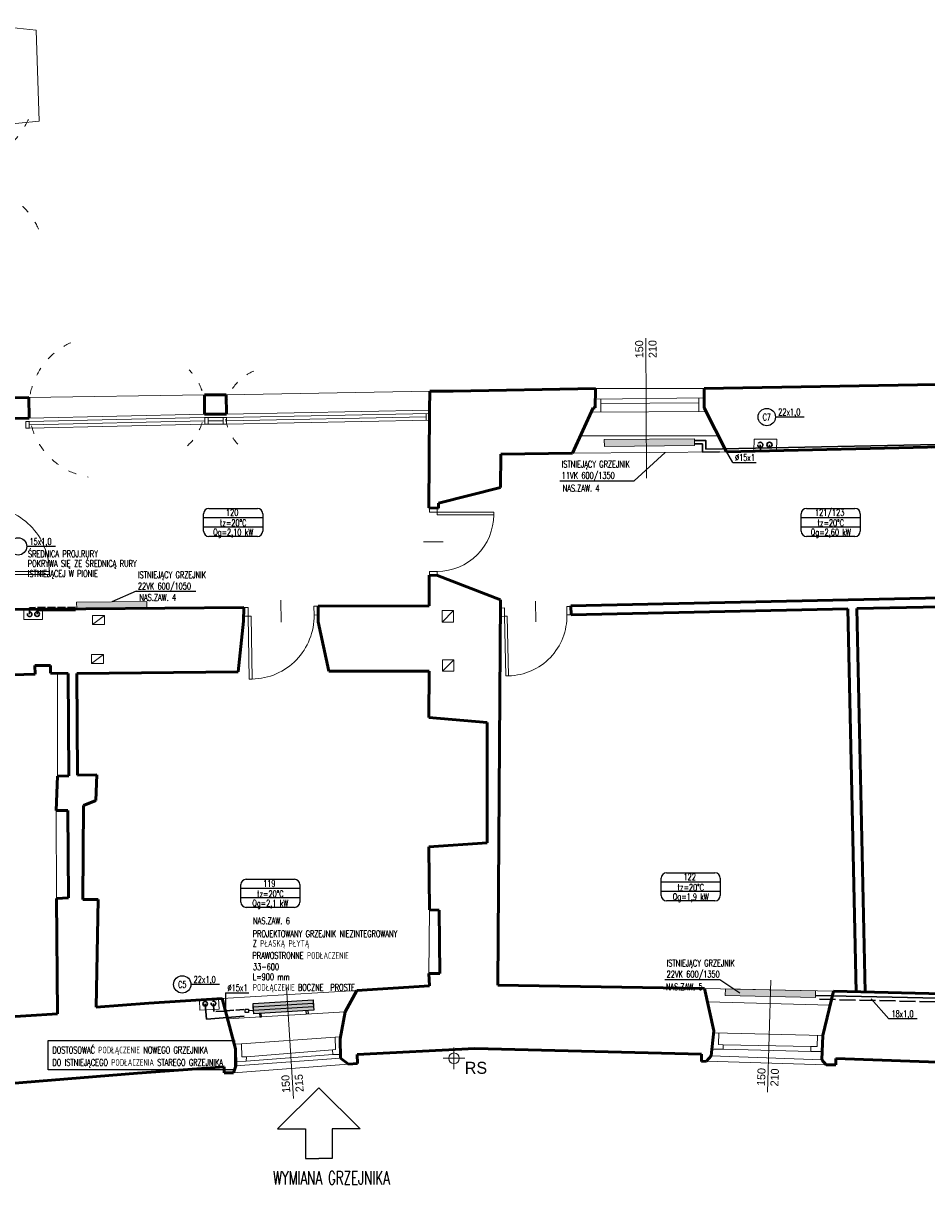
# Model space of a CAD drawing. Header units: millimetres. Extents: x -127811 to -59050, y -244477 to -114521.
# Tile 22 of 30: x -63470 to -62116, y -123759 to -122020. Entities that reach past the tile are written whole.
import ezdxf
from ezdxf.enums import TextEntityAlignment as Align

# ---------------------------------------------------------------- set-up
doc = ezdxf.new("R2010")
doc.units = ezdxf.units.MM
doc.header["$MEASUREMENT"] = 0
for name, pattern in [('ACAD_ISO02W100', [15, 12, -3]), ('KRESKOWA', [19.05, 12.7, -6.35]), ('XREF$0$ACAD_ISO03W100', [30, 12, -18])]:
    doc.linetypes.add(name, pattern=pattern)
for name, color, linetype, lineweight in [('grzejniki', 142, 'Continuous', 0), ('XREF$0$arch C', 8, 'Continuous', 13), ('XREF$0$arch drzwi', 8, 'Continuous', 13), ('XREF$0$arch N', 8, 'XREF$0$ACAD_ISO03W100', 13), ('XREF$0$arch P', 8, 'Continuous', 50), ('XREF$0$opis', 8, 'Continuous', 0)]:
    doc.layers.add(name, color=color, linetype=linetype, lineweight=lineweight)
for name, color, linetype in [('TM_co ewen. zasilanie', 172, 'Continuous'), ('TM_co ewent powrot', 172, 'ACAD_ISO02W100'), ('TM_co istn powrot', 84, 'ACAD_ISO02W100'), ('TM_co istn zasilanie', 84, 'Continuous'), ('TM_co odnosniki', 1, 'Continuous'), ('TM_co opis', 2, 'Continuous'), ('TM_co powrot', 240, 'ACAD_ISO02W100'), ('TM_co urzadzenia', 7, 'Continuous'), ('TM_co zasilanie', 240, 'Continuous'), ('TM_odnosniki', 1, 'Continuous'), ('TM_opis', 2, 'Continuous'), ('XREF', 8, 'Continuous')]:
    doc.layers.add(name, color=color, linetype=linetype)
doc.styles.add('TM', font='romans.shx', dxfattribs={"width": 0.65})
doc.styles.add('XREF$0$Standard', font='txt')

# ---------------------------------------------------------------- blocks, each defined once
blk = doc.blocks.new('XREF$0$A$C5C5B553C')
at = {"layer": 'XREF$0$arch drzwi', "color": 0}
for p, q in [((0, 0), (0, -12)), ((6, 0), (0, 0)), ((6, -12), (6, 0)), ((51, 9), (51, -21)), ((96, 0), (96, -12)), ((102, 0), (96, 0)), ((102, -12), (102, 0)), ((0, -12), (6, -12)), ((6, -12), (6, -97.9)), ((6, -12), (10, -12)), ((10, -12), (10, -98)), ((96, -12), (102, -12)), ((10, -98), (6, -98))]:
    blk.add_line(p, q, dxfattribs=at)
blk.add_arc((10, -12), 86, 270, 0.0003, dxfattribs=at)
blk = doc.blocks.new('XREF')
blk.add_line((-63193, -122605.2), (-63193, -122605.3))
at = {"layer": 'XREF$0$arch C'}
for p, q in [((-63547.3, -122019.8), (-63450.1, -122030.1)), ((-63450.1, -122030.1), (-63445.5, -122166.4)), ((-63445.5, -122166.4), (-63527.2, -122174.5)), ((-62535.9, -122700.7), (-62536.7, -122491.4)), ((-62612.5, -122566.9), (-62449.7, -122566.6)), ((-63461, -122580), (-63198.3, -122576.4)), ((-63165.8, -122576), (-62860.3, -122570.9)), ((-62612.8, -122582.8), (-62449.5, -122580.5)), ((-62604.5, -122582.6), (-62604.4, -122602.2)), ((-62457.5, -122580.6), (-62457.4, -122601.2)), ((-62860.8, -122599), (-63165.1, -122605.3)), ((-62618.9, -122602.3), (-62446.4, -122601.1)), ((-62457.5, -122588.2), (-62604.5, -122589.3)), ((-63465.6, -122616.1), (-63465.5, -122626.1)), ((-63198, -122605.3), (-63460.7, -122611)), ((-63460.6, -122616), (-63460.5, -122626)), ((-63197.8, -122610.3), (-63197.6, -122620.3)), ((-63192.8, -122610.3), (-63192.6, -122620.2)), ((-63170.1, -122610.3), (-63170, -122620.4)), ((-63165.1, -122610.3), (-63165, -122620.3)), ((-62865.9, -122614.1), (-62866.1, -122604.1)), ((-62635.1, -122637.7), (-62428.1, -122637.4)), ((-62374.9, -122660.7), (-62374.6, -122642.8)), ((-62374.6, -122642.8), (-62340.5, -122642.8)), ((-62340.5, -122642.8), (-62341.1, -122659.9)), ((-62646.9, -122663.7), (-62415.9, -122661.7)), ((-63440.6, -122912.3), (-63440.8, -122897.2)), ((-63468.9, -122897.4), (-63468.7, -122912.4)), ((-63468.7, -122912.4), (-63440.6, -122912.3)), ((-63365.8, -122920.2), (-63348.1, -122906.7)), ((-62841.9, -122916.4), (-62824.9, -122899.1)), ((-63367.1, -122978.5), (-63349.5, -122964.9)), ((-62841.4, -122990.1), (-62824.3, -122972.8)), ((-63418.1, -123147.2), (-63418.3, -122993.2)), ((-63419.8, -123330.4), (-63420.3, -123198.7)), ((-62861.1, -123347), (-62861.8, -123442.6)), ((-62349.7, -123452.7), (-62354.7, -123620.1)), ((-63171.5, -123480.2), (-62969.8, -123467.9)), ((-63075, -123463.5), (-63064.9, -123629.5)), ((-62448.9, -123465.1), (-62255.6, -123469)), ((-63205.5, -123482.3), (-63205.2, -123497.5)), ((-63176.2, -123496), (-63177.1, -123480.6)), ((-62444.5, -123485.2), (-62260.7, -123490.2)), ((-63205.2, -123497.5), (-63176.2, -123496)), ((-63163.5, -123510.4), (-62987.3, -123499.7)), ((-63142.5, -123548.1), (-63002.4, -123537.7)), ((-62994.1, -123537.3), (-63002.4, -123537.7)), ((-63002.4, -123537.7), (-63001.8, -123556.4)), ((-62435.3, -123531.3), (-62271.6, -123535.4)), ((-62427.5, -123531.5), (-62428.2, -123548.8)), ((-62279.9, -123535.2), (-62280.3, -123552)), ((-63153.3, -123548.5), (-63142.5, -123548.1)), ((-63142.5, -123548.1), (-63142.1, -123567.1)), ((-63006.4, -123556.6), (-63135, -123567.3)), ((-63001.8, -123556.4), (-63006.4, -123556.6)), ((-63006.4, -123556.6), (-63006, -123563.9)), ((-62824.3, -123553.3), (-62824.3, -123585.7)), ((-62421.3, -123556), (-62438, -123555.7)), ((-62428.2, -123548.8), (-62421, -123549.1)), ((-62421, -123549.1), (-62421.3, -123556)), ((-62421.3, -123556), (-62290, -123559.5)), ((-62289.8, -123551.8), (-62421, -123549.1)), ((-62289.8, -123551.8), (-62290, -123559.5)), ((-62280.3, -123552), (-62289.8, -123551.8)), ((-63135.5, -123573.9), (-63151.1, -123574.2)), ((-63150.9, -123580.8), (-62994.2, -123569.5)), ((-63142.1, -123567.1), (-63135, -123567.3)), ((-63135.5, -123573.9), (-63006, -123563.9)), ((-63135, -123567.3), (-63135.5, -123573.9)), ((-63006, -123563.9), (-62994.3, -123563.7)), ((-62840.5, -123569.5), (-62808.1, -123569.5)), ((-62824.3, -123573), (-62824.3, -123585.7)), ((-62266.9, -123579.3), (-62446.1, -123573.9)), ((-62439.1, -123565.6), (-62273.4, -123571.7)), ((-62290, -123559.5), (-62272.8, -123559.4)), ((-63154.6, -123591.1), (-62982.5, -123578.5))]:
    blk.add_line(p, q, dxfattribs=at)
for points in [[(-63465.6, -122616.1), (-63460.6, -122616), (-63197.9, -122610.3), (-63165.1, -122610.3), (-62860.7, -122604)], [(-63465.5, -122626.1), (-63460.4, -122626), (-63197.8, -122620.3), (-63165, -122620.3), (-62860.9, -122614)], [(-63460.6, -122621), (-63460.5, -122621), (-63197.8, -122615.3), (-63197.7, -122615.3)], [(-63192.7, -122615.3), (-63170, -122615.3)], [(-63165, -122615.3), (-62866, -122609.1)]]:
    blk.add_lwpolyline(points, dxfattribs=at)
for points in [[(-63365.8, -122906.7), (-63348.1, -122906.7), (-63348.1, -122920.2), (-63365.8, -122920.2)], [(-62841.9, -122899.1), (-62824.9, -122899.1), (-62824.9, -122916.4), (-62841.9, -122916.4)], [(-63367.1, -122964.9), (-63349.5, -122964.9), (-63349.5, -122978.5), (-63367.1, -122978.5)], [(-62841.4, -122972.8), (-62824.3, -122972.8), (-62824.3, -122990.1), (-62841.4, -122990.1)]]:
    blk.add_lwpolyline(points, close=True, dxfattribs=at)
blk.add_circle((-62824.3, -123569.5), 7.94, dxfattribs=at)
at = {"layer": 'XREF$0$arch N', "linetype": 'XREF$0$ACAD_ISO03W100'}
for centre, radius, start, end in [((-63562.7, -122119.7), 110, 205.0957, 341.8601), ((-63544.5, -122370.8), 106.7, 23.5038, 151.9873), ((-63355, -122594.8), 105.9, 114.0571, 260.6887), ((-63276.4, -122594.5), 78.4, 312.2359, 45.1388), ((-63099.1, -122603.5), 67.6, 111.5732, 226.4769)]:
    blk.add_arc(centre, radius, start, end, dxfattribs=at)
at = {"layer": 'XREF$0$arch P'}
for p, q in [((-62612.5, -122566.9), (-62825.3, -122570.5)), ((-62613, -122595.5), (-62612.5, -122566.9)), ((-61983, -122558.7), (-62449.7, -122566.6)), ((-62449.7, -122566.6), (-62449.3, -122595.5)), ((-63493.4, -122580.8), (-63461, -122580)), ((-63461, -122580), (-63460.7, -122611)), ((-63165.8, -122576), (-63198.3, -122576.4)), ((-63198.3, -122576.4), (-63198, -122605.3)), ((-63165.1, -122605.3), (-63165.8, -122576)), ((-62860.3, -122570.9), (-62860.8, -122599)), ((-62825.3, -122570.5), (-62860.3, -122570.9)), ((-62860.8, -122599), (-62862.2, -122745.4)), ((-62646.9, -122663.7), (-62615.9, -122595.7)), ((-62615.9, -122595.7), (-62613, -122595.5)), ((-62449.3, -122595.5), (-62415.9, -122661.7)), ((-63460.7, -122611), (-63493.1, -122611.6)), ((-63198, -122605.3), (-63165.1, -122605.3)), ((-62415.9, -122661.7), (-62001.2, -122652.1)), ((-62754.6, -122715.1), (-62754.2, -122664.8)), ((-62754.2, -122664.8), (-62646.9, -122663.7)), ((-62847.5, -122738.6), (-62754.6, -122715.1)), ((-62847.5, -122746.1), (-62847.5, -122738.6)), ((-62862.2, -122745.4), (-62847.5, -122746.1)), ((-62848.9, -122846.6), (-62861.6, -122846.3)), ((-62861.6, -122846.3), (-62861.6, -122892.1)), ((-62754.7, -122883.1), (-62848.9, -122846.6)), ((-61824.1, -122874.2), (-62649.4, -122892)), ((-63494.4, -122897.7), (-63139, -122894.5)), ((-63139, -122894.5), (-63139.6, -122914.9)), ((-63027.6, -122892.6), (-63028, -122915.8)), ((-62861.6, -122892.1), (-63027.6, -122892.6)), ((-62758.6, -123460), (-62754.7, -122883.1)), ((-62649.4, -122892), (-62649, -122905.6)), ((-62234.4, -122896.6), (-62649, -122905.6)), ((-62222, -123469.8), (-62234.4, -122896.6)), ((-61823.8, -122887.8), (-62220.8, -122896.3)), ((-62208.4, -123470.1), (-62220.8, -122896.3)), ((-63139.6, -122914.9), (-63147.5, -122991)), ((-63028, -122915.8), (-63012, -122990.1)), ((-63428.7, -122981.3), (-63452.1, -122981.3)), ((-63452.1, -122981.3), (-63451.6, -122994.5)), ((-63428.7, -122993.1), (-63428.7, -122981.3)), ((-63451.6, -122994.5), (-63485.6, -122995.6)), ((-63402.1, -122993.3), (-63428.7, -122993.1)), ((-63401.3, -123146.6), (-63402.1, -122993.3)), ((-63147.5, -122991), (-63389.4, -122993.2)), ((-63389.4, -122993.2), (-63388.3, -123145.7)), ((-63012, -122990.1), (-62861.6, -122989.7)), ((-62861.6, -122989.7), (-62861.8, -123059.2)), ((-62861.8, -123059.2), (-62774.8, -123066.6)), ((-62774.8, -123066.6), (-62774.8, -123246.8)), ((-63420.3, -123198.7), (-63418.1, -123147.2)), ((-63418.1, -123147.2), (-63401.3, -123146.6)), ((-63388.3, -123145.7), (-63359.3, -123145.2)), ((-63359.3, -123145.2), (-63360.8, -123183.6)), ((-63379.3, -123191.1), (-63380.2, -123331.9)), ((-63360.8, -123183.6), (-63379.3, -123191.1)), ((-63403, -123198.7), (-63420.3, -123198.7)), ((-63401.8, -123329.3), (-63403, -123198.7)), ((-62774.8, -123246.8), (-62862, -123253)), ((-62862, -123253), (-62861.1, -123347)), ((-63419.8, -123330.4), (-63401.8, -123329.3)), ((-63418.2, -123503), (-63419.8, -123330.4)), ((-63380.2, -123331.9), (-63357.2, -123332)), ((-63357.2, -123332), (-63360.2, -123492.8)), ((-62861.1, -123347), (-62846.4, -123347.5)), ((-62846.4, -123347.5), (-62845.7, -123442.6)), ((-62845.7, -123442.6), (-62861.8, -123442.6)), ((-62861.8, -123442.6), (-62861, -123461)), ((-62969.8, -123467.9), (-62987.5, -123500)), ((-62861, -123461), (-62969.8, -123467.9)), ((-62448.9, -123465.1), (-62758.6, -123460)), ((-62435, -123528.6), (-62448.9, -123465.1)), ((-62255.6, -123469), (-62271.6, -123535.4)), ((-61955.4, -123476.1), (-62255.6, -123469)), ((-63360.2, -123492.8), (-63281.2, -123487)), ((-63281.2, -123487), (-63171.5, -123480.2)), ((-63171.5, -123480.2), (-63151.5, -123555.4)), ((-63557.8, -123512), (-63418.2, -123503)), ((-62987.5, -123500), (-62994.7, -123540.6)), ((-62994.7, -123540.6), (-62994.2, -123569.5)), ((-62439.1, -123565.6), (-62435, -123528.6)), ((-62271.6, -123535.4), (-62273.4, -123571.7)), ((-63151.5, -123555.4), (-63150.9, -123580.8)), ((-62969.4, -123563.6), (-62793.3, -123554.6)), ((-62793.3, -123554.6), (-62453.3, -123563.1)), ((-62994.2, -123569.5), (-62982.5, -123578.5)), ((-62968.9, -123577.1), (-62969.4, -123563.6)), ((-62453.3, -123563.1), (-62453.6, -123574.2)), ((-62453.6, -123574.2), (-62446.1, -123573.9)), ((-62446.1, -123573.9), (-62439.1, -123565.6)), ((-62273.4, -123571.7), (-62266.9, -123579.3)), ((-62252.5, -123579.3), (-62252.5, -123569.7)), ((-62252.5, -123569.7), (-61963.6, -123580.5)), ((-63298.2, -123592), (-63545.8, -123611.9)), ((-63168.6, -123582.3), (-63298.2, -123592)), ((-63168.6, -123591.4), (-63168.6, -123582.3)), ((-63154.6, -123591.1), (-63168.6, -123591.4)), ((-63150.9, -123580.8), (-63154.6, -123591.1)), ((-62982.5, -123578.5), (-62968.9, -123577.1)), ((-62266.9, -123579.3), (-62252.5, -123579.3))]:
    blk.add_line(p, q, dxfattribs=at)
at = {"layer": 'XREF$0$arch drzwi', "linetype": 'Continuous'}
for p, xscale, yscale, zscale, rotation in [((-63541.4, -122852.1), 1.130800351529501, 1.130800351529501, 1.130800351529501, 90), ((-62861.1, -122746.1), -0.9831696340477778, 0.9831696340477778, 0.9831696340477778, 90), ((-63139.4, -122894.5), 1.09606327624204, 1.09606327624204, 1.09606327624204, 0.97744927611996), ((-62755.1, -122895.4), 1.038207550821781, 1.038207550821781, 1.038207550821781, 1.233716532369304)]:
    blk.add_blockref('XREF$0$A$C5C5B553C', p, dxfattribs=dict(at, xscale=xscale, yscale=yscale, zscale=zscale, rotation=rotation))
at = {"layer": 'XREF$0$opis', "char_height": 12, "attachment_point": 5, "style": 'XREF$0$Standard'}
for s, insert, rotation in [('150\\P210', (-62536.7, -122507.8), 90.8444), ('150\\P210', (-62353.9, -123597.8), 87.9915), ('150\\P215', (-63066.2, -123607.2), 93.4464)]:
    blk.add_mtext_dynamic_manual_height_columns(s, width=71.788, gutter_width=12.5, heights=[0], dxfattribs=dict(at, insert=insert, rotation=rotation))
at = {"layer": 'XREF$0$opis', "insert": (-62791.4, -123583.9), "char_height": 18, "attachment_point": 5, "style": 'XREF$0$Standard'}
blk.add_mtext_dynamic_manual_height_columns('RS', width=71.788, gutter_width=12.5, heights=[0], dxfattribs=at)
blk = doc.blocks.new('A$C32620657')
at = {"layer": 'TM_odnosniki'}
for p, q in [((-12840.7, 45310.9), (-12840.7, 45363)), ((-12824.7, 45379), (-12679.7, 45379)), ((-12663.7, 45363), (-12663.7, 45310.9)), ((-12663.7, 45351), (-12840.7, 45351)), ((-12663.7, 45323), (-12840.7, 45323)), ((-12663.7, 45323), (-12840.7, 45323)), ((-12663.7, 45323), (-12840.7, 45323)), ((-12679.7, 45294.9), (-12824.7, 45294.9))]:
    blk.add_line(p, q, dxfattribs=at)
for centre, start, end in [((-12824.7, 45363), 90, 180), ((-12679.7, 45363), 360, 90), ((-12824.7, 45310.9), 180, 270), ((-12679.7, 45310.9), 270, 360)]:
    blk.add_arc(centre, 16, start, end, dxfattribs=at)
blk = doc.blocks.new('wymiana')
at = {"layer": 'TM_co odnosniki', "color": 160}
for points in [[(61.7, 105.8), (0, 44.7), (41.8, 44.7), (41.8, 0), (61.7, 0)], [(61.7, 105.8), (123.5, 44.7), (81.7, 44.7), (81.7, 0), (61.7, 0)]]:
    blk.add_lwpolyline(points, dxfattribs=at)

msp = doc.modelspace()

# ---------------------------------------------------------------- hatches: boundary and pattern name
at = {"layer": 'grzejniki'}
h = msp.add_hatch(color=256, dxfattribs=at)
h.dxf.hatch_style = 1
h.paths.add_polyline_path([(-62599.1, -122643.3), (-62464.1, -122642.1), (-62464, -122652.1), (-62599, -122653.3)])
h = msp.add_hatch(color=256, dxfattribs=at)
h.dxf.hatch_style = 1
h.paths.add_polyline_path([(-62599.1, -122643.3), (-62464.1, -122642.1), (-62464, -122652.1), (-62599, -122653.3)])
h = msp.add_hatch(color=256, dxfattribs=at)
h.dxf.hatch_style = 1
h.paths.add_polyline_path([(-63389.5, -122896.7), (-63284.5, -122895.8), (-63284.6, -122885.8), (-63389.6, -122886.7)])
h = msp.add_hatch(color=256, dxfattribs=at)
h.dxf.hatch_style = 1
h.paths.add_polyline_path([(-63389.5, -122896.7), (-63284.5, -122895.8), (-63284.6, -122885.8), (-63389.6, -122886.7)])
h = msp.add_hatch(color=256, dxfattribs=at)
h.dxf.hatch_style = 1
h.paths.add_polyline_path([(-62417.9, -123475.7), (-62282.9, -123478.4), (-62282.7, -123468.4), (-62417.7, -123465.7)])
h = msp.add_hatch(color=256, dxfattribs=at)
h.dxf.hatch_style = 1
h.paths.add_polyline_path([(-62417.9, -123475.7), (-62282.9, -123478.4), (-62282.7, -123468.4), (-62417.7, -123465.7)])
at = {"layer": 'TM_co urzadzenia'}
for points in [[(-63074.8, -123495), (-63124.7, -123498), (-63125.3, -123487.6), (-63075.4, -123484.6)], [(-63034.9, -123492.6), (-63084.8, -123495.6), (-63085.4, -123485.2), (-63035.5, -123482.2)], [(-63034.9, -123492.6), (-63084.8, -123495.6), (-63085.4, -123485.2), (-63035.5, -123482.2)], [(-63034.5, -123497.6), (-63084.5, -123500.6), (-63085.1, -123490.2), (-63035.2, -123487.2)], [(-63034.5, -123497.6), (-63084.5, -123500.6), (-63085.1, -123490.2), (-63035.2, -123487.2)], [(-63074.5, -123500), (-63124.4, -123503), (-63125, -123492.6), (-63075.1, -123489.6)]]:
    msp.add_hatch(color=256, dxfattribs=at).paths.add_polyline_path(points)

# ---------------------------------------------------------------- linework, layer by layer
at = {"layer": 'grzejniki'}
for points in [[(-62599.1, -122643.3), (-62464.1, -122642.1), (-62464, -122652.1), (-62599, -122653.3)], [(-62599.1, -122643.3), (-62464.1, -122642.1), (-62464, -122652.1), (-62599, -122653.3)], [(-63389.5, -122896.7), (-63284.5, -122895.8), (-63284.6, -122885.8), (-63389.6, -122886.7)], [(-63389.5, -122896.7), (-63284.5, -122895.8), (-63284.6, -122885.8), (-63389.6, -122886.7)], [(-62417.9, -123475.7), (-62282.9, -123478.4), (-62282.7, -123468.4), (-62417.7, -123465.7)], [(-62417.9, -123475.7), (-62282.9, -123478.4), (-62282.7, -123468.4), (-62417.7, -123465.7)]]:
    msp.add_lwpolyline(points, close=True, dxfattribs=at)
at = {"layer": 'TM_co ewen. zasilanie', "lineweight": 30}
msp.add_line((-63448.8, -122904.4), (-63448.8, -122899.8), dxfattribs=at)
msp.add_lwpolyline([(-63391.2, -122899.3), (-63448.8, -122899.8)], dxfattribs=at)
msp.add_circle((-63448.8, -122904.4), 3.44, dxfattribs=at)
at = {"layer": 'TM_co ewent powrot', "lineweight": 30}
msp.add_line((-63460, -122904.7), (-63460.1, -122894.9), dxfattribs=at)
msp.add_lwpolyline([(-63391.3, -122894.3), (-63460.1, -122894.9)], dxfattribs=at)
msp.add_circle((-63460, -122904.7), 3.44, dxfattribs=at)
at = {"layer": 'TM_co istn powrot', "linetype": 'KRESKOWA', "lineweight": 30, "ltscale": 2}
for p, q in [((-62452.1, -122662), (-61996.8, -122653.2)), ((-62365.5, -122651.1), (-62365.2, -122660.5))]:
    msp.add_line(p, q, dxfattribs=at)
at = {"layer": 'TM_co istn powrot', "lineweight": 30, "ltscale": 2}
msp.add_line((-61953.1, -123488.4), (-62282.8, -123481), dxfattribs=at)
at = {"layer": 'TM_co istn powrot', "linetype": 'KRESKOWA', "lineweight": 30, "ltscale": 2}
msp.add_lwpolyline([(-62464.1, -122649.5), (-62452.1, -122649.5), (-62452.1, -122662)], dxfattribs=at)
at = {"layer": 'TM_co istn zasilanie', "lineweight": 30, "ltscale": 2}
for p, q in [((-62005.6, -122648.9), (-62447.1, -122657.3)), ((-62351.8, -122650.9), (-62351.7, -122655.5)), ((-61954.1, -123482.8), (-62282.8, -123475.4)), ((-61933.6, -123483.2), (-62282.8, -123475.4))]:
    msp.add_line(p, q, dxfattribs=at)
msp.add_lwpolyline([(-62464.1, -122644.5), (-62447.1, -122644.5), (-62447.1, -122657.3)], dxfattribs=at)
at = {"layer": 'TM_co odnosniki'}
for p, q in [((-62299.8, -122609.4), (-62342.7, -122609.4)), ((-62554.3, -122704.7), (-62508, -122662.5)), ((-62406.5, -122677.4), (-62419.7, -122655.2)), ((-62406.5, -122677.4), (-62371.4, -122677.4, -3.7)), ((-62665.7, -122704.7), (-62554.3, -122704.7)), ((-63421.5, -122803.2), (-63464.3, -122803.2)), ((-63300.5, -122870.3), (-63337.1, -122886.3)), ((-63300.5, -122870.3), (-63210.8, -122870.3)), ((-62508.5, -123451.5), (-62426.1, -123451.5)), ((-62426.1, -123451.5), (-62396.1, -123471.7)), ((-63175.6, -123458.9), (-63218.4, -123458.9)), ((-63166.6, -123471.4), (-63131.5, -123471.4, -3.7)), ((-63166.6, -123471.4), (-63166.6, -123498.5)), ((-62173.1, -123510.6), (-62199.4, -123480.4)), ((-62130.3, -123510.6), (-62173.1, -123510.6))]:
    msp.add_line(p, q, dxfattribs=at)
for centre in [(-62355.7, -122609.4), (-63477.3, -122803.2), (-63231.4, -123458.9)]:
    msp.add_circle(centre, 13, dxfattribs=at)
at = {"layer": 'TM_co opis', "color": 1}
msp.add_lwpolyline([(-63432.4, -123542.9), (-63153.2, -123542.9), (-63153.2, -123586.9), (-63432.4, -123586.9)], close=True, dxfattribs=at)
at = {"layer": 'TM_co powrot', "lineweight": 30}
for p in [(-63184.7, -123487.4), (-63139.3, -123496.5)]:
    msp.add_line(p, (-63183.8, -123499.8), dxfattribs=at)
for centre, radius in [((-62365.5, -122651.1), 3.88), ((-63184.7, -123487.4), 3.45)]:
    msp.add_circle(centre, radius, dxfattribs=at)
at = {"layer": 'TM_co urzadzenia'}
for points in [[(-63034.9, -123492.6), (-63124.7, -123498), (-63125.3, -123487.6), (-63035.5, -123482.2), (-63034.9, -123492.6)], [(-63034.5, -123497.6), (-63124.4, -123503), (-63125, -123492.6), (-63035.2, -123487.2), (-63034.5, -123497.6)], [(-63132, -123500.8), (-63137, -123501.1), (-63137.3, -123496.1), (-63132.3, -123495.8), (-63132, -123500.8)], [(-63124.7, -123497.8), (-63132.2, -123498.3)], [(-63115.7, -123502.5), (-63115.3, -123507.5), (-63112.9, -123507.3), (-63113.2, -123502.3)], [(-63043.3, -123498.1), (-63043, -123503.1), (-63045.5, -123503.2), (-63045.8, -123498.2)]]:
    msp.add_lwpolyline(points, dxfattribs=at)
at = {"layer": 'TM_co zasilanie', "lineweight": 30}
for p in [(-63197, -123487.8), (-63138.5, -123506.5)]:
    msp.add_line(p, (-63195.3, -123510.7), dxfattribs=at)
for centre, radius in [((-62351.8, -122650.9), 3.88), ((-63197, -123487.8), 3.45), ((-63197, -123487.8), 3.45)]:
    msp.add_circle(centre, radius, dxfattribs=at)

# ---------------------------------------------------------------- block references
msp.add_blockref('wymiana', (-63088.5, -123719.6))
at = {"layer": 'TM_odnosniki', "xscale": 0.5, "yscale": 0.5, "zscale": 0.5}
for p in [(-56779, -145435.7), (-55883.8, -145435.7), (-56093.5, -145981.3), (-56723.3, -145991)]:
    msp.add_blockref('A$C32620657', p, dxfattribs=at)
at = {"layer": 'XREF'}
msp.add_blockref('XREF', (0, 0), dxfattribs=at)

# ---------------------------------------------------------------- texts
at = {"layer": 'TM_co opis', "style": 'TM', "width": 0.6}
for s, p in [('C7', (-62355.7, -122609.4)), ('C5', (-63231.4, -123458.9))]:
    msp.add_text(s, height=10, dxfattribs=at).set_placement(p, align=Align.MIDDLE_CENTER)
at = {"layer": 'TM_co opis', "style": 'TM', "width": 0.65}
for s, height, p in [('%%C15x1', 10, (-62403.4, -122675, -16.7)), ('ŚREDNICA PROJ.RURY ', 10, (-63462.4, -122819.3, 2.4)), ('POKRYWA SIĘ ZE ŚREDNICĄ RURY ', 10, (-63462.8, -122833.8, 2.4)), ('ISTNIEJĄCEJ W PIONIE', 10, (-63462.8, -122848.9, 2.4)), ('PROJEKTOWANY GRZEJNIK NIEZINTEGROWANY', 10, (-63125.8, -123388.1)), ('Z PŁASKĄ PŁYTĄ', 10, (-63125.8, -123402.5)), ('PRAWOSTRONNE PODŁACZENIE', 10, (-63126.2, -123420.6)), ('33-600 ', 10, (-63125.4, -123437.5)), ('L=900 mm', 10, (-63125.8, -123452.6)), ('%%C15x1', 10, (-63163.5, -123468.9, -16.7)), ('PODŁĄCZENIE BOCZNE  PROSTE ', 10, (-63125.6, -123468.3)), ('WYMIANA GRZEJNIKA', 20, (-63095.5, -123758.5))]:
    msp.add_text(s, height=height, dxfattribs=at).set_placement(p)
at = {"layer": 'TM_co opis', "color": 1, "style": 'TM', "width": 0.65}
for s, p in [('DOSTOSOWAĆ PODŁĄCZENIE NOWEGO GRZEJNIKA ', (-63425.9, -123562.1)), ('DO ISTNIEJĄCEGO PODŁACZENIA STAREGO GRZEJNIKA ', (-63425.9, -123580.7))]:
    msp.add_text(s, height=10, dxfattribs=at).set_placement(p)
at = {"layer": 'TM_opis', "style": 'TM', "width": 0.65}
for s, p in [('22x1,0', (-62338.6, -122606.9)), ('ISTNIEJĄCY GRZEJNIK ', (-62663, -122685.2)), ('11VK 600/1350 ', (-62663, -122701.8)), ('NAS.ZAW. 4', (-62661.5, -122721.1)), ('15x1,0', (-63460.2, -122800.8)), ('ISTNIEJĄCY GRZEJNIK ', (-63297.8, -122850.8)), ('22VK 600/1050 ', (-63297.8, -122867.5)), ('NAS.ZAW. 4', (-63295.6, -122884.6)), ('NAS.ZAW. 6', (-63125.2, -123368.7)), ('ISTNIEJĄCY GRZEJNIK ', (-62505.8, -123431.9)), ('22x1,0', (-63214.3, -123456.4)), ('22VK 600/1350 ', (-62505.8, -123448.6)), ('NAS.ZAW. 5', (-62506.9, -123467.4)), ('18x1,0', (-62169, -123508.1))]:
    msp.add_text(s, height=10, dxfattribs=at).set_placement(p)
for s, p in [('120', (-63156.6, -122757.3)), ('121/123', (-62261.5, -122757.3)), ('tz=20%%DC', (-63155.1, -122772.9)), ('tz=20%%DC', (-62259.9, -122772.9)), ('Qg=2,10 kW', (-63155.1, -122786.9)), ('Qg=2,60 kW', (-62259.9, -122786.9)), ('122', (-62471.2, -123302.9)), ('119', (-63101, -123312.7)), ('tz=20%%DC', (-62469.6, -123318.6)), ('Qg=2,1 kW', (-63099.5, -123342.3)), ('tz=20%%DC', (-63099.5, -123328.3)), ('Qg=1,9 kW', (-62469.6, -123332.6))]:
    msp.add_text(s, height=10, dxfattribs=at).set_placement(p, align=Align.CENTER)

doc.saveas('drawing.dxf')
